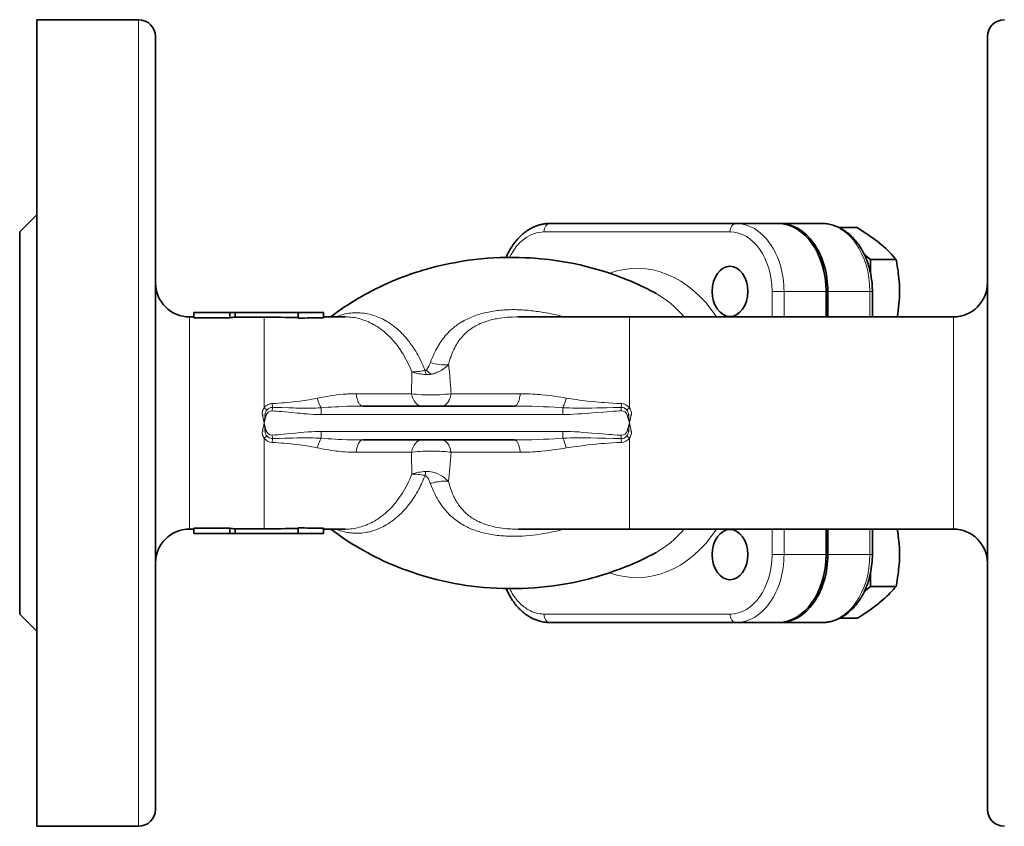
# Model space of a CAD drawing. Extents: x 380 to 884, y 208 to 680.
# Tile 1 of 6: x 527 to 643, y 208 to 303. Entities that reach past the tile are written whole.
import ezdxf

# ---------------------------------------------------------------- set-up
doc = ezdxf.new("R2010")
doc.units = 0

msp = doc.modelspace()

# ---------------------------------------------------------------- linework, layer by layer
at = {"color": 7, "lineweight": 35}
for p, q in [((529, 207.78), (529, 302.78)), ((641, 300.78), (641, 255.28)), ((611.39, 278.78), (589.47, 278.78)), ((527, 232.78), (527, 277.78)), ((598.85, 267.78), (637, 267.78)), ((543, 209.78), (543, 255.28)), ((641, 209.78), (641, 255.28)), ((598.85, 242.78), (637, 242.78)), ((589.47, 231.78), (611.39, 231.78)), ((594.63, 231.78), (616.55, 231.78))]:
    msp.add_line(p, q, dxfattribs=at)
at = {"color": 7, "lineweight": 35, "ltscale": 0.3}
for p, q in [((529, 302.78), (541, 302.78)), ((529, 207.78), (541, 207.78))]:
    msp.add_line(p, q, dxfattribs=at)
at = {"color": 7, "lineweight": 13}
for p, q in [((541, 302.78), (541, 255.28)), ((610.68, 277.78), (588.76, 277.78)), ((541, 255.28), (541, 207.78)), ((562.5, 256.28), (590.98, 256.28)), ((590.98, 254.28), (562.5, 254.28)), ((588.76, 232.78), (610.68, 232.78))]:
    msp.add_line(p, q, dxfattribs=at)
at = {"color": 7, "lineweight": 35, "ltscale": 0.000424}
msp.add_line((543, 300.78), (543, 300.76), dxfattribs=at)
at = {"color": 7, "lineweight": 35, "ltscale": 0.000445}
msp.add_line((543, 300.78), (543, 300.76), dxfattribs=at)
at = {"color": 7, "lineweight": 35, "ltscale": 0.00887}
msp.add_line((543, 300.78), (543, 300.43), dxfattribs=at)
at = {"color": 7, "lineweight": 35, "ltscale": 0.026147}
msp.add_line((543, 300.43), (543, 299.38), dxfattribs=at)
at = {"color": 7, "lineweight": 35, "ltscale": 0.042264}
msp.add_line((543, 299.38), (543, 297.69), dxfattribs=at)
at = {"color": 7, "lineweight": 35, "ltscale": 0.056559}
msp.add_line((543, 297.69), (543, 295.43), dxfattribs=at)
at = {"color": 7, "lineweight": 35, "ltscale": 0.068578}
msp.add_line((543, 295.43), (543, 292.68), dxfattribs=at)
at = {"color": 7, "lineweight": 35, "ltscale": 0.078077}
msp.add_line((543, 292.68), (543, 289.56), dxfattribs=at)
at = {"color": 7, "lineweight": 35, "ltscale": 0.174521}
msp.add_line((543, 289.56), (543, 282.58), dxfattribs=at)
at = {"color": 7, "lineweight": 35, "ltscale": 0.184045}
msp.add_line((543, 282.58), (543, 275.22), dxfattribs=at)
at = {"color": 7, "lineweight": 35, "ltscale": 0.070711}
for p, q in [((527, 277.78), (529, 279.78)), ((527, 232.78), (529, 230.78))]:
    msp.add_line(p, q, dxfattribs=at)
at = {"color": 7, "lineweight": 35, "ltscale": 0.123744}
msp.add_line((611.39, 278.78), (616.34, 278.78), dxfattribs=at)
at = {"color": 7, "lineweight": 35, "ltscale": 0.005296}
msp.add_line((616.55, 278.78), (616.34, 278.78), dxfattribs=at)
at = {"color": 7, "lineweight": 35, "ltscale": 0.123743}
for p, q in [((621.5, 278.78), (616.55, 278.78)), ((611.39, 231.78), (616.34, 231.78)), ((616.55, 231.78), (621.5, 231.78))]:
    msp.add_line(p, q, dxfattribs=at)
at = {"color": 7, "lineweight": 35, "ltscale": 0.051932}
msp.add_line((623.57, 278.29), (625.65, 278.29), dxfattribs=at)
at = {"color": 7, "lineweight": 35, "ltscale": 0.179955}
msp.add_line((543, 275.22), (543, 268.02), dxfattribs=at)
at = {"color": 7, "lineweight": 35, "ltscale": 0.023599}
msp.add_line((626.5, 275.13), (627.23, 274.54), dxfattribs=at)
at = {"color": 7, "lineweight": 35, "ltscale": 0.040078}
msp.add_line((627.23, 274.54), (627.23, 272.93), dxfattribs=at)
at = {"color": 7, "lineweight": 35, "ltscale": 0.075177}
for p, q in [((630.24, 274.54), (627.23, 274.54)), ((630.24, 236.03), (627.23, 236.03))]:
    msp.add_line(p, q, dxfattribs=at)
at = {"color": 7, "lineweight": 13, "ltscale": 0.074999}
for p, q in [((615.63, 267.78), (615.63, 270.78)), ((617.05, 267.78), (617.05, 270.78)), ((627.16, 270.78), (627.16, 267.78))]:
    msp.add_line(p, q, dxfattribs=at)
at = {"color": 7, "lineweight": 13, "ltscale": 0.035355}
for p, q in [((615.63, 270.78), (617.05, 270.78)), ((617.05, 239.78), (615.63, 239.78))]:
    msp.add_line(p, q, dxfattribs=at)
at = {"color": 7, "lineweight": 13, "ltscale": 0.123744}
for p, q in [((617.05, 270.78), (622, 270.78)), ((622, 239.78), (617.05, 239.78))]:
    msp.add_line(p, q, dxfattribs=at)
at = {"color": 7, "lineweight": 35, "ltscale": 0.074999}
for p, q in [((622, 270.78), (622, 267.78)), ((622.21, 270.78), (622.21, 267.78)), ((627.45, 270.78), (627.45, 267.78))]:
    msp.add_line(p, q, dxfattribs=at)
at = {"color": 7, "lineweight": 13, "ltscale": 0.123743}
for p, q in [((622.21, 270.78), (627.16, 270.78)), ((627.16, 239.78), (622.21, 239.78))]:
    msp.add_line(p, q, dxfattribs=at)
at = {"color": 7, "lineweight": 13, "ltscale": 0.007323}
for p, q in [((627.16, 270.78), (627.45, 270.78)), ((627.45, 239.78), (627.16, 239.78))]:
    msp.add_line(p, q, dxfattribs=at)
at = {"color": 7, "lineweight": 35, "ltscale": 0.167502}
msp.add_line((543, 268.02), (543, 261.32), dxfattribs=at)
at = {"color": 7, "lineweight": 35, "ltscale": 0.0125}
for p, q in [((547.5, 267.78), (547.5, 268.28)), ((547.5, 242.78), (547.5, 242.28))]:
    msp.add_line(p, q, dxfattribs=at)
at = {"color": 7, "lineweight": 35, "ltscale": 0.106067}
for p, q in [((547.5, 268.28), (551.74, 268.28)), ((551.74, 267.67), (547.5, 267.67)), ((547.5, 242.89), (551.74, 242.89)), ((551.74, 242.28), (547.5, 242.28))]:
    msp.add_line(p, q, dxfattribs=at)
at = {"color": 7, "lineweight": 35, "ltscale": 0.015189}
for p, q in [((547.5, 268.28), (547.5, 267.67)), ((551.74, 268.28), (551.74, 267.67)), ((547.5, 242.28), (547.5, 242.89)), ((551.74, 242.28), (551.74, 242.89))]:
    msp.add_line(p, q, dxfattribs=at)
at = {"color": 7, "lineweight": 35, "ltscale": 0.015907}
for p, q in [((551.74, 268.28), (552.38, 268.28)), ((552.38, 242.28), (551.74, 242.28))]:
    msp.add_line(p, q, dxfattribs=at)
at = {"color": 7, "lineweight": 35, "ltscale": 0.185243}
for p, q in [((552.38, 268.28), (559.79, 268.28)), ((559.79, 242.28), (552.38, 242.28))]:
    msp.add_line(p, q, dxfattribs=at)
at = {"color": 7, "lineweight": 35, "ltscale": 0.013502}
for p, q in [((552.38, 268.28), (552.38, 267.74)), ((552.38, 242.28), (552.38, 242.82))]:
    msp.add_line(p, q, dxfattribs=at)
at = {"color": 7, "lineweight": 35, "ltscale": 0.075}
for p, q in [((562.79, 268.28), (559.79, 268.28)), ((622, 242.78), (622, 239.78)), ((622.21, 242.78), (622.21, 239.78)), ((562.79, 242.28), (559.79, 242.28))]:
    msp.add_line(p, q, dxfattribs=at)
at = {"color": 7, "lineweight": 35, "ltscale": 0.016443}
msp.add_line((559.79, 267.62), (559.79, 268.28), dxfattribs=at)
at = {"color": 7, "lineweight": 35, "ltscale": 0.014928}
msp.add_line((562.79, 268.28), (562.79, 267.68), dxfattribs=at)
at = {"color": 7, "lineweight": 35, "ltscale": 0.012599}
for p, q in [((547, 267.78), (547.5, 267.78)), ((547, 242.78), (547.5, 242.78))]:
    msp.add_line(p, q, dxfattribs=at)
at = {"color": 7, "lineweight": 13, "ltscale": 0.3125}
for p, q in [((547, 267.78), (547, 255.28)), ((637, 267.78), (637, 255.28)), ((547, 255.28), (547, 242.78)), ((637, 255.28), (637, 242.78))]:
    msp.add_line(p, q, dxfattribs=at)
at = {"color": 7, "lineweight": 35, "ltscale": 0.085097}
for p, q in [((555.78, 267.74), (552.38, 267.74)), ((552.38, 242.82), (555.78, 242.82))]:
    msp.add_line(p, q, dxfattribs=at)
at = {"color": 7, "lineweight": 13, "ltscale": 0.267189}
for p, q in [((555.78, 257.05), (555.78, 267.74)), ((555.78, 253.51), (555.78, 242.82))]:
    msp.add_line(p, q, dxfattribs=at)
at = {"color": 7, "lineweight": 35, "ltscale": 0.063879}
for p, q in [((565.34, 267.78), (562.79, 267.78)), ((562.79, 242.78), (565.34, 242.78))]:
    msp.add_line(p, q, dxfattribs=at)
at = {"color": 7, "lineweight": 35, "ltscale": 0.00027}
msp.add_line((585.74, 267.78), (585.75, 267.78), dxfattribs=at)
at = {"color": 7, "lineweight": 35, "ltscale": 0.327533}
msp.add_line((585.75, 267.78), (598.85, 267.78), dxfattribs=at)
at = {"color": 7, "lineweight": 13, "ltscale": 0.268153}
for p, q in [((598.85, 257.05), (598.85, 267.78)), ((598.85, 253.51), (598.85, 242.78))]:
    msp.add_line(p, q, dxfattribs=at)
at = {"color": 7, "lineweight": 35, "ltscale": 0.151}
msp.add_line((543, 261.32), (543, 255.28), dxfattribs=at)
at = {"color": 7, "lineweight": 13, "ltscale": 0.000652}
msp.add_line((574.75, 261.47), (574.74, 261.49), dxfattribs=at)
at = {"color": 7, "lineweight": 13, "ltscale": 0.163217}
msp.add_line((573.16, 258.73), (566.64, 258.73), dxfattribs=at)
at = {"color": 7, "lineweight": 13, "ltscale": 0.203479}
msp.add_line((585.96, 258.73), (577.82, 258.73), dxfattribs=at)
at = {"color": 7, "lineweight": 13, "ltscale": 0.011337}
msp.add_line((556.78, 257.12), (556.75, 257.57), dxfattribs=at)
at = {"color": 7, "lineweight": 13, "ltscale": 0.011137}
for p, q in [((597.86, 257.12), (597.88, 257.57)), ((597.86, 253.44), (597.88, 252.99))]:
    msp.add_line(p, q, dxfattribs=at)
at = {"color": 7, "lineweight": 13, "ltscale": 0.010255}
msp.add_line((556.75, 256.71), (556.78, 257.12), dxfattribs=at)
at = {"color": 7, "lineweight": 13, "ltscale": 0.019931}
for p, q in [((562.5, 257.08), (562.5, 256.28)), ((562.5, 253.48), (562.5, 254.28))]:
    msp.add_line(p, q, dxfattribs=at)
at = {"color": 7, "lineweight": 35, "ltscale": 0.447099}
msp.add_line((585.29, 257.28), (567.41, 257.28), dxfattribs=at)
at = {"color": 7, "lineweight": 13, "ltscale": 0.020036}
for p, q in [((590.98, 256.28), (590.98, 257.08)), ((590.98, 253.48), (590.98, 254.28))]:
    msp.add_line(p, q, dxfattribs=at)
at = {"color": 7, "lineweight": 13, "ltscale": 0.010144}
for p, q in [((597.87, 256.72), (597.86, 257.12)), ((597.86, 253.44), (597.87, 253.84))]:
    msp.add_line(p, q, dxfattribs=at)
at = {"color": 7, "lineweight": 13, "ltscale": 0.007801}
for p, q in [((555.59, 256.19), (555.9, 256.25)), ((599.04, 256.19), (598.74, 256.25)), ((555.9, 254.31), (555.59, 254.37)), ((599.04, 254.37), (598.74, 254.31))]:
    msp.add_line(p, q, dxfattribs=at)
at = {"color": 7, "lineweight": 13, "ltscale": 0.02322}
for p, q in [((555.78, 255.28), (555.59, 256.19)), ((555.59, 254.37), (555.78, 255.28)), ((599.04, 256.19), (598.85, 255.28)), ((598.85, 255.28), (599.04, 254.37))]:
    msp.add_line(p, q, dxfattribs=at)
at = {"color": 7, "lineweight": 13, "ltscale": 0.024344}
for p, q in [((555.78, 255.28), (555.9, 256.25)), ((555.78, 255.28), (555.9, 254.31)), ((598.74, 256.25), (598.85, 255.28)), ((598.74, 254.31), (598.85, 255.28))]:
    msp.add_line(p, q, dxfattribs=at)
at = {"color": 7, "lineweight": 13, "ltscale": 0.024036}
for p, q in [((555.78, 255.28), (556.05, 256.2)), ((556.05, 254.36), (555.78, 255.28)), ((598.58, 256.2), (598.85, 255.28)), ((598.85, 255.28), (598.58, 254.36))]:
    msp.add_line(p, q, dxfattribs=at)
at = {"color": 7, "lineweight": 13, "ltscale": 0.003987}
for p, q in [((555.9, 256.25), (556.05, 256.2)), ((598.74, 256.25), (598.58, 256.2)), ((556.05, 254.36), (555.9, 254.31)), ((598.74, 254.31), (598.58, 254.36))]:
    msp.add_line(p, q, dxfattribs=at)
at = {"color": 7, "lineweight": 13, "ltscale": 0.001212}
msp.add_line((556.68, 253.45), (556.73, 253.44), dxfattribs=at)
at = {"color": 7, "lineweight": 13, "ltscale": 0.001218}
msp.add_line((556.73, 253.44), (556.78, 253.44), dxfattribs=at)
at = {"color": 7, "lineweight": 13, "ltscale": 0.010257}
msp.add_line((556.75, 253.85), (556.78, 253.44), dxfattribs=at)
at = {"color": 7, "lineweight": 13, "ltscale": 0.011336}
msp.add_line((556.78, 253.44), (556.75, 252.99), dxfattribs=at)
at = {"color": 7, "lineweight": 35, "ltscale": 0.447098}
msp.add_line((585.29, 253.28), (567.41, 253.28), dxfattribs=at)
at = {"color": 7, "lineweight": 13, "ltscale": 0.163214}
msp.add_line((573.16, 251.83), (566.64, 251.83), dxfattribs=at)
at = {"color": 7, "lineweight": 13, "ltscale": 0.203477}
msp.add_line((577.82, 251.83), (585.96, 251.83), dxfattribs=at)
at = {"color": 7, "lineweight": 35, "ltscale": 0.016442}
msp.add_line((559.79, 242.28), (559.79, 242.94), dxfattribs=at)
at = {"color": 7, "lineweight": 35, "ltscale": 0.014929}
msp.add_line((562.79, 242.88), (562.79, 242.28), dxfattribs=at)
at = {"color": 7, "lineweight": 35, "ltscale": 0.327554}
msp.add_line((598.85, 242.78), (585.75, 242.78), dxfattribs=at)
at = {"color": 7, "lineweight": 13, "ltscale": 0.075}
for p, q in [((615.63, 239.78), (615.63, 242.78)), ((617.05, 239.78), (617.05, 242.78))]:
    msp.add_line(p, q, dxfattribs=at)
at = {"color": 7, "lineweight": 13, "ltscale": 0.075001}
msp.add_line((627.16, 242.78), (627.16, 239.78), dxfattribs=at)
at = {"color": 7, "lineweight": 35, "ltscale": 0.075001}
msp.add_line((627.45, 242.78), (627.45, 239.78), dxfattribs=at)
at = {"color": 7, "lineweight": 35, "ltscale": 0.039803}
msp.add_line((627.23, 237.62), (627.23, 236.03), dxfattribs=at)
at = {"color": 7, "lineweight": 35, "ltscale": 0.023836}
msp.add_line((627.23, 236.03), (626.5, 235.43), dxfattribs=at)
at = {"color": 7, "lineweight": 35, "ltscale": 0.051526}
msp.add_line((625.65, 232.28), (623.58, 232.28), dxfattribs=at)
at = {"color": 7, "lineweight": 35}
for points in [[(589.47, 278.78), (589.35, 278.78), (589.24, 278.77), (589.12, 278.77), (589.01, 278.76), (588.9, 278.74), (588.78, 278.73), (588.67, 278.71), (588.55, 278.69), (588.44, 278.66), (588.33, 278.63), (588.22, 278.61), (588.12, 278.57), (588.01, 278.54), (587.9, 278.5), (587.79, 278.46), (587.61, 278.39), (587.52, 278.34), (587.42, 278.3), (587.33, 278.25), (587.23, 278.2), (587.14, 278.15), (587.05, 278.1), (586.95, 278.04), (586.86, 277.98), (586.74, 277.9), (586.61, 277.81), (586.48, 277.71), (586.36, 277.61), (586.23, 277.51), (586.11, 277.4), (585.96, 277.25), (585.81, 277.1), (585.66, 276.94), (585.52, 276.78), (585.45, 276.69), (585.37, 276.59), (585.29, 276.5), (585.22, 276.39), (585.14, 276.29), (585.07, 276.19), (585, 276.08), (584.93, 275.98), (584.87, 275.87), (584.8, 275.76), (584.74, 275.65), (584.68, 275.54), (584.61, 275.42), (584.55, 275.31), (584.44, 275.08), (584.39, 274.96), (584.31, 274.79)], [(627.45, 270.78), (627.45, 270.98), (627.44, 271.17), (627.44, 271.37), (627.42, 271.57), (627.41, 271.78), (627.39, 271.98), (627.36, 272.18), (627.33, 272.39), (627.3, 272.59), (627.26, 272.8), (627.22, 273.01), (627.17, 273.21), (627.12, 273.42), (627.07, 273.63), (627.01, 273.83), (626.94, 274.03), (626.87, 274.24), (626.8, 274.44), (626.72, 274.64), (626.64, 274.84), (626.55, 275.03), (626.46, 275.22), (626.36, 275.41), (626.26, 275.6), (626.16, 275.77), (626.06, 275.94), (625.97, 276.08), (625.89, 276.21), (625.8, 276.34), (625.7, 276.47), (625.61, 276.59), (625.51, 276.71), (625.41, 276.83), (625.31, 276.95), (625.2, 277.06), (625.1, 277.17), (624.99, 277.28), (624.88, 277.38), (624.79, 277.46), (624.7, 277.54), (624.61, 277.62), (624.51, 277.69), (624.42, 277.76), (624.32, 277.83), (624.23, 277.9), (624.13, 277.97), (624.01, 278.05), (623.88, 278.12), (623.78, 278.18), (623.67, 278.24), (623.56, 278.29), (623.45, 278.34), (623.34, 278.39), (623.23, 278.44), (623.12, 278.48), (623.01, 278.52), (622.92, 278.55), (622.82, 278.58), (622.67, 278.63), (622.52, 278.66), (622.37, 278.69), (622.22, 278.72), (622.04, 278.75), (621.86, 278.77), (621.68, 278.78), (621.5, 278.78)], [(630.24, 274.54), (630.06, 274.75), (629.87, 274.97), (629.67, 275.19), (629.46, 275.41), (629.23, 275.63), (629.12, 275.74), (629, 275.86), (628.77, 276.06), (628.53, 276.27), (628.28, 276.47), (628.02, 276.68), (627.75, 276.89), (627.46, 277.1), (627.16, 277.3), (626.86, 277.51), (626.66, 277.64), (626.47, 277.77), (626.06, 278.03), (625.65, 278.29)], [(563.66, 267.78), (564.14, 268.14), (564.44, 268.36), (564.89, 268.68), (565.28, 268.95), (565.68, 269.21), (566.09, 269.47), (566.5, 269.72), (566.91, 269.97), (567.33, 270.21), (567.75, 270.45), (568, 270.59), (568.39, 270.79), (568.95, 271.08), (569.47, 271.33), (569.93, 271.55), (570.37, 271.75), (570.82, 271.94), (571.28, 272.13), (571.73, 272.32), (572.19, 272.49), (572.66, 272.66), (573.12, 272.83), (573.64, 273), (574.18, 273.17), (574.51, 273.27), (574.95, 273.4), (575.49, 273.55), (576.21, 273.74), (576.93, 273.91), (577.66, 274.06), (578.4, 274.2), (579.13, 274.33), (579.88, 274.44), (580.62, 274.54), (581.37, 274.62), (582.11, 274.68), (582.85, 274.73), (583.6, 274.77), (584.35, 274.79), (585.1, 274.79), (585.85, 274.78), (586.6, 274.75), (587.12, 274.73), (587.66, 274.69), (588.33, 274.63), (588.82, 274.59), (589.34, 274.53), (590.08, 274.43), (590.82, 274.32), (591.56, 274.19), (592.29, 274.05), (593.02, 273.89), (593.74, 273.72), (594.46, 273.53), (595.18, 273.33), (595.89, 273.11), (596.59, 272.88), (597.06, 272.72), (597.53, 272.55), (597.99, 272.38), (598.44, 272.2), (598.9, 272.01), (599.35, 271.82), (599.8, 271.62), (600.24, 271.41), (600.6, 271.24), (600.95, 271.07), (601.29, 270.89), (601.64, 270.71), (601.98, 270.53)], [(630.65, 270.78), (630.65, 271.05), (630.64, 271.31), (630.63, 271.65), (630.61, 271.98), (630.58, 272.32), (630.55, 272.65), (630.5, 272.98), (630.48, 273.18), (630.45, 273.37), (630.39, 273.76), (630.32, 274.15), (630.24, 274.54)], [(563.66, 242.78), (564.04, 242.49), (564.42, 242.21), (564.81, 241.94), (565.2, 241.67), (565.59, 241.41), (566, 241.14), (566.49, 240.84), (567.1, 240.48), (567.64, 240.17), (568.08, 239.93), (568.5, 239.71), (568.94, 239.49), (569.38, 239.27), (569.82, 239.06), (570.26, 238.86), (570.71, 238.67), (571.16, 238.48), (571.77, 238.23), (572.17, 238.08), (572.57, 237.93), (573.22, 237.7), (573.92, 237.47), (574.63, 237.25), (575.35, 237.05), (576.06, 236.86), (576.79, 236.69), (577.51, 236.53), (578.24, 236.38), (578.97, 236.26), (579.61, 236.16), (580.27, 236.07), (580.94, 235.99), (581.69, 235.91), (582.43, 235.85), (583.18, 235.81), (583.92, 235.78), (584.67, 235.77), (585.37, 235.77), (585.82, 235.78), (586.28, 235.79), (586.91, 235.82), (587.65, 235.87), (588.4, 235.93), (589.14, 236.01), (589.88, 236.1), (590.62, 236.21), (591.35, 236.33), (592.08, 236.47), (592.81, 236.62), (593.25, 236.72), (593.96, 236.9), (594.47, 237.03), (594.97, 237.17), (595.68, 237.38), (596.38, 237.61), (597.08, 237.85), (597.77, 238.1), (598.45, 238.37), (598.8, 238.51), (599.15, 238.66), (599.5, 238.81), (600.04, 239.05), (600.69, 239.36), (601.12, 239.58), (601.55, 239.8), (601.98, 240.03)], [(630.65, 239.78), (630.65, 240.05), (630.64, 240.31), (630.63, 240.65), (630.61, 240.98), (630.58, 241.32), (630.55, 241.65), (630.5, 241.98), (630.48, 242.18), (630.45, 242.38), (630.38, 242.78)], [(621.5, 231.78), (621.62, 231.78), (621.73, 231.79), (621.85, 231.79), (621.96, 231.8), (622.07, 231.82), (622.19, 231.83), (622.3, 231.85), (622.42, 231.87), (622.53, 231.9), (622.63, 231.92), (622.74, 231.95), (622.85, 231.99), (622.96, 232.02), (623.07, 232.06), (623.17, 232.1), (623.35, 232.17), (623.45, 232.21), (623.55, 232.26), (623.64, 232.31), (623.73, 232.36), (623.83, 232.41), (623.92, 232.46), (624.01, 232.52), (624.1, 232.57), (624.23, 232.66), (624.35, 232.74), (624.48, 232.84), (624.6, 232.94), (624.73, 233.04), (624.85, 233.15), (625.01, 233.3), (625.16, 233.45), (625.3, 233.61), (625.45, 233.77), (625.6, 233.95), (625.67, 234.05), (625.75, 234.15), (625.82, 234.25), (625.89, 234.36), (625.96, 234.46), (626.03, 234.57), (626.1, 234.67), (626.16, 234.78), (626.22, 234.89), (626.29, 235), (626.35, 235.12), (626.47, 235.35), (626.58, 235.58), (626.65, 235.74), (626.72, 235.91), (626.78, 236.07), (626.84, 236.23), (626.9, 236.4), (626.96, 236.56), (627.03, 236.82), (627.11, 237.08), (627.17, 237.34), (627.23, 237.6), (627.28, 237.87), (627.33, 238.14), (627.37, 238.41), (627.4, 238.68), (627.42, 238.96), (627.44, 239.23), (627.45, 239.5), (627.45, 239.78)], [(630.24, 236.03), (630.29, 236.25), (630.33, 236.46), (630.38, 236.76), (630.43, 237.05), (630.47, 237.34), (630.52, 237.67), (630.55, 238), (630.59, 238.34), (630.61, 238.67), (630.63, 238.95), (630.64, 239.23), (630.65, 239.5), (630.65, 239.78)], [(584.31, 235.77), (584.4, 235.58), (584.49, 235.38), (584.58, 235.19), (584.69, 235), (584.79, 234.82), (584.89, 234.65), (584.98, 234.51), (585.07, 234.38), (585.16, 234.24), (585.25, 234.12), (585.35, 233.99), (585.44, 233.87), (585.54, 233.75), (585.65, 233.63), (585.75, 233.52), (585.86, 233.41), (585.96, 233.3), (586.07, 233.19), (586.16, 233.12), (586.25, 233.04), (586.34, 232.96), (586.43, 232.89), (586.53, 232.81), (586.62, 232.74), (586.72, 232.67), (586.82, 232.6), (586.95, 232.52), (587.08, 232.45), (587.18, 232.38), (587.29, 232.33), (587.4, 232.27), (587.51, 232.22), (587.62, 232.17), (587.73, 232.12), (587.84, 232.08), (587.96, 232.04), (588.14, 231.98), (588.29, 231.94), (588.44, 231.9), (588.59, 231.87), (588.75, 231.84), (588.93, 231.81), (589.11, 231.79), (589.29, 231.78), (589.47, 231.78)], [(628.26, 234.08), (628.5, 234.28), (628.73, 234.48), (628.96, 234.67), (629.17, 234.87), (629.37, 235.06), (629.53, 235.23), (629.68, 235.39), (629.83, 235.55), (629.94, 235.67), (630.04, 235.79), (630.24, 236.03)], [(625.65, 232.28), (625.88, 232.42), (626.12, 232.57), (626.43, 232.77), (626.73, 232.97), (627.03, 233.17), (627.35, 233.39), (627.66, 233.62), (627.97, 233.85), (628.12, 233.96), (628.26, 234.08)]]:
    msp.add_lwpolyline(points, dxfattribs=at)
at = {"color": 7, "lineweight": 13}
for points in [[(574.74, 261.49), (574.61, 261.8), (574.48, 262.11), (574.35, 262.42), (574.2, 262.72), (574.05, 263.01), (573.98, 263.16), (573.9, 263.3), (573.77, 263.52), (573.65, 263.73), (573.52, 263.94), (573.39, 264.14), (573.22, 264.38), (573.05, 264.62), (572.88, 264.86), (572.7, 265.08), (572.51, 265.31), (572.32, 265.52), (572.13, 265.73), (572.03, 265.83), (571.93, 265.93), (571.77, 266.08), (571.62, 266.23), (571.46, 266.37), (571.3, 266.5), (571.1, 266.66), (570.9, 266.81), (570.69, 266.96), (570.49, 267.1), (570.27, 267.23), (570.06, 267.36), (569.84, 267.47), (569.73, 267.53), (569.62, 267.58), (569.42, 267.67), (569.22, 267.76), (569.02, 267.84), (568.82, 267.91), (568.61, 267.98), (568.41, 268.03), (568.2, 268.09), (567.99, 268.13), (567.78, 268.17), (567.56, 268.2), (567.34, 268.23), (567.12, 268.25), (566.89, 268.26), (566.67, 268.26), (566.45, 268.26), (566.22, 268.25), (566, 268.22), (565.78, 268.2), (565.56, 268.16), (565.34, 268.12), (565.12, 268.07), (564.9, 268.01), (564.69, 267.95), (564.47, 267.87), (564.26, 267.79)], [(565.34, 267.78), (565.57, 267.78), (565.79, 267.76), (566.01, 267.75), (566.23, 267.72), (566.45, 267.69), (566.67, 267.65), (566.89, 267.6), (567.1, 267.54), (567.32, 267.48), (567.52, 267.41), (567.71, 267.34), (567.91, 267.26), (568.11, 267.18), (568.3, 267.09), (568.49, 266.99), (568.68, 266.89), (568.83, 266.81), (568.97, 266.72), (569.11, 266.63), (569.22, 266.56), (569.33, 266.49), (569.53, 266.34), (569.74, 266.19), (569.92, 266.04), (570.1, 265.88), (570.28, 265.72), (570.46, 265.56), (570.63, 265.39), (570.79, 265.22), (570.93, 265.07), (571.05, 264.93), (571.18, 264.78), (571.27, 264.66), (571.37, 264.55), (571.54, 264.32), (571.68, 264.13), (571.82, 263.94), (571.95, 263.74), (572.07, 263.54), (572.16, 263.41), (572.24, 263.28), (572.39, 263), (572.54, 262.73), (572.69, 262.45), (572.82, 262.17), (572.96, 261.88), (573.08, 261.59), (573.2, 261.3)], [(575.99, 263.8), (576.11, 264.03), (576.24, 264.27), (576.31, 264.38), (576.38, 264.5), (576.49, 264.67), (576.61, 264.85), (576.73, 265.02), (576.85, 265.19), (576.99, 265.36), (577.13, 265.53), (577.28, 265.7), (577.44, 265.87), (577.6, 266.04), (577.77, 266.2), (577.95, 266.37), (578.05, 266.45), (578.14, 266.53), (578.27, 266.63), (578.41, 266.73), (578.55, 266.83), (578.65, 266.91), (578.76, 266.98), (578.88, 267.06), (579, 267.14)], [(577.51, 262.17), (577.59, 262.47), (577.64, 262.61), (577.68, 262.76), (577.73, 262.91), (577.78, 263.05), (577.86, 263.28), (577.95, 263.5), (578.04, 263.72), (578.14, 263.94), (578.25, 264.15), (578.35, 264.33), (578.45, 264.51), (578.55, 264.68), (578.66, 264.85), (578.78, 265.02), (578.9, 265.18), (579.03, 265.33), (579.16, 265.48), (579.29, 265.63), (579.43, 265.77), (579.58, 265.91), (579.73, 266.04), (579.89, 266.17), (580.05, 266.3), (580.22, 266.42), (580.39, 266.52), (580.55, 266.62), (580.72, 266.72), (580.9, 266.81), (581.08, 266.9), (581.26, 266.99), (581.37, 267.03), (581.49, 267.08), (581.72, 267.17), (581.95, 267.25), (582.19, 267.32), (582.37, 267.38), (582.56, 267.42), (582.74, 267.47), (582.88, 267.5), (583.02, 267.53), (583.17, 267.56), (583.32, 267.59), (583.59, 267.63), (583.86, 267.67), (584.13, 267.7), (584.41, 267.73), (584.69, 267.75), (584.86, 267.76), (585.04, 267.76), (585.39, 267.78), (585.74, 267.78)], [(575.47, 261.03), (575.54, 261.04), (575.62, 261.06), (575.7, 261.07), (575.77, 261.09), (575.92, 261.14), (576.06, 261.19), (576.2, 261.25), (576.34, 261.31), (576.41, 261.35), (576.49, 261.39), (576.57, 261.43), (576.65, 261.48), (576.8, 261.58), (576.95, 261.68), (577.1, 261.79), (577.24, 261.91), (577.38, 262.04), (577.51, 262.17)], [(574.89, 261.53), (574.93, 261.56), (574.97, 261.6), (575, 261.64), (575.03, 261.68), (575.06, 261.72), (575.1, 261.77), (575.14, 261.84)], [(566.64, 258.73), (566.38, 258.73), (566.12, 258.72), (565.87, 258.71), (565.67, 258.7), (565.48, 258.69), (565.1, 258.66), (564.71, 258.62), (564.33, 258.58), (563.95, 258.53), (563.57, 258.48), (563.23, 258.42), (562.89, 258.36), (562.56, 258.3), (562.31, 258.25), (562.06, 258.2)], [(567.41, 257.28), (567.37, 257.28), (567.34, 257.29), (567.3, 257.3), (567.28, 257.31), (567.25, 257.32), (567.2, 257.35), (567.15, 257.38), (567.11, 257.43), (567.06, 257.48), (567.01, 257.55), (566.96, 257.61), (566.92, 257.69), (566.89, 257.74), (566.87, 257.79), (566.82, 257.91), (566.78, 258.03), (566.75, 258.14), (566.72, 258.25), (566.69, 258.37), (566.68, 258.45), (566.66, 258.54), (566.65, 258.63), (566.64, 258.73)], [(577.82, 258.73), (577.5, 258.69), (577.17, 258.66), (576.83, 258.63), (576.48, 258.61), (576.13, 258.59), (575.77, 258.58), (575.41, 258.58), (575.06, 258.58), (574.71, 258.59), (574.36, 258.61), (574.02, 258.63), (573.72, 258.66), (573.44, 258.69), (573.16, 258.73)], [(576.73, 257.28), (576.79, 257.28), (576.84, 257.29), (576.9, 257.3), (576.95, 257.32), (576.99, 257.33), (577.02, 257.35), (577.09, 257.38), (577.16, 257.43), (577.21, 257.47), (577.26, 257.51), (577.31, 257.56), (577.35, 257.6), (577.38, 257.64), (577.42, 257.69), (577.45, 257.73), (577.51, 257.83), (577.57, 257.93), (577.62, 258.03), (577.65, 258.1), (577.67, 258.16), (577.7, 258.23), (577.72, 258.3), (577.76, 258.44), (577.79, 258.58), (577.82, 258.73)], [(585.96, 258.73), (585.95, 258.63), (585.94, 258.53), (585.92, 258.4), (585.89, 258.27), (585.87, 258.15), (585.83, 258), (585.79, 257.87), (585.76, 257.81), (585.74, 257.75), (585.7, 257.67), (585.67, 257.6), (585.63, 257.53), (585.59, 257.47), (585.54, 257.41), (585.52, 257.39), (585.49, 257.37), (585.45, 257.33), (585.41, 257.31), (585.37, 257.29), (585.33, 257.28), (585.29, 257.28)], [(591.37, 258.21), (591.06, 258.27), (590.76, 258.31), (590.47, 258.36), (590.17, 258.4), (589.77, 258.46), (589.37, 258.51), (588.97, 258.55), (588.47, 258.6), (588.22, 258.63), (587.97, 258.65), (587.72, 258.67), (587.47, 258.68), (587.1, 258.7), (586.72, 258.72), (586.35, 258.72), (585.97, 258.73), (585.96, 258.73)], [(556.75, 257.57), (556.65, 257.56), (556.56, 257.55), (556.47, 257.53), (556.38, 257.5), (556.3, 257.47), (556.22, 257.43), (556.16, 257.4), (556.1, 257.36), (556.04, 257.32), (556, 257.29), (555.96, 257.25), (555.92, 257.22), (555.89, 257.18), (555.83, 257.12), (555.78, 257.05)], [(562.06, 258.2), (561.73, 258.14), (561.4, 258.08), (561.06, 258.02), (560.8, 257.98), (560.55, 257.94), (560.02, 257.87), (559.49, 257.8), (558.96, 257.74), (558.42, 257.69), (558.15, 257.66), (557.88, 257.64), (557.5, 257.61), (557.13, 257.59), (556.75, 257.57)], [(562.5, 257.08), (562.47, 257.13), (562.44, 257.19), (562.38, 257.32), (562.32, 257.44), (562.28, 257.54), (562.24, 257.64), (562.2, 257.74), (562.17, 257.84), (562.1, 258.05), (562.06, 258.2)], [(590.98, 257.08), (591.03, 257.18), (591.08, 257.29), (591.13, 257.4), (591.16, 257.5), (591.19, 257.59), (591.26, 257.79), (591.32, 258), (591.37, 258.21)], [(597.88, 257.57), (597.37, 257.59), (596.87, 257.61), (596.37, 257.64), (595.87, 257.68), (595.54, 257.71), (595.21, 257.74), (594.55, 257.8), (593.9, 257.87), (593.25, 257.94), (592.93, 257.98), (592.61, 258.03), (592.19, 258.09), (591.78, 258.15), (591.37, 258.21)], [(556.75, 256.71), (557.01, 256.69), (557.27, 256.68), (557.57, 256.65), (557.88, 256.63), (558.26, 256.59), (559.02, 256.51), (559.67, 256.45), (559.99, 256.42), (560.48, 256.37), (560.85, 256.35), (561.22, 256.32), (561.64, 256.3), (561.86, 256.29), (562.08, 256.28), (562.29, 256.28), (562.5, 256.28)], [(556.78, 257.12), (557.42, 257.1), (557.84, 257.09), (558.69, 257.07), (559.26, 257.05), (559.54, 257.04), (559.96, 257.03), (560.28, 257.03), (560.6, 257.03), (561.08, 257.03), (561.31, 257.03), (561.55, 257.04), (561.87, 257.04), (562.19, 257.06), (562.5, 257.08)], [(562.5, 257.08), (563.32, 257.13), (563.74, 257.16), (564.16, 257.18), (564.56, 257.2), (564.96, 257.22), (565.57, 257.25), (566.18, 257.26), (566.8, 257.28), (567.1, 257.28), (567.41, 257.28)], [(590.98, 257.08), (590.48, 257.11), (589.99, 257.14), (589.34, 257.17), (588.69, 257.2), (588.06, 257.23), (587.35, 257.25), (586.65, 257.27), (585.96, 257.28), (585.29, 257.28)], [(590.98, 257.08), (591.36, 257.06), (591.74, 257.05), (592.12, 257.04), (592.41, 257.03), (592.69, 257.03), (593.1, 257.03), (593.5, 257.03), (593.95, 257.03), (594.41, 257.04), (594.98, 257.05), (595.37, 257.06), (596.13, 257.08), (596.9, 257.1), (597.28, 257.11), (597.86, 257.12)], [(590.98, 256.28), (591.2, 256.28), (591.42, 256.28), (591.86, 256.3), (592.29, 256.31), (592.75, 256.34), (593.2, 256.36), (593.77, 256.41), (594.15, 256.44), (594.91, 256.5), (595.76, 256.57), (596.19, 256.61), (596.57, 256.64), (596.94, 256.67), (597.31, 256.69), (597.59, 256.7), (597.87, 256.72)], [(562.5, 254.28), (562.32, 254.28), (562.13, 254.28), (561.77, 254.26), (561.4, 254.25), (560.95, 254.22), (560.5, 254.19), (560.07, 254.15), (559.78, 254.12), (559.2, 254.06), (558.45, 253.99), (558.07, 253.95), (557.73, 253.92), (557.38, 253.89), (557.07, 253.87), (556.75, 253.85)], [(597.87, 253.84), (597.43, 253.86), (596.99, 253.89), (596.7, 253.91), (596.4, 253.93), (596.01, 253.96), (595.22, 254.03), (594.39, 254.1), (593.97, 254.14), (593.34, 254.18), (592.87, 254.22), (592.4, 254.24), (591.93, 254.26), (591.68, 254.27), (591.43, 254.28), (591.2, 254.28), (590.98, 254.28)], [(556.75, 252.99), (557.12, 252.97), (557.49, 252.95), (557.85, 252.92), (558.13, 252.9), (558.4, 252.87), (558.94, 252.82), (559.48, 252.76), (560.01, 252.69), (560.55, 252.62), (560.8, 252.58), (561.06, 252.54), (561.39, 252.48), (561.73, 252.42), (562.06, 252.36)], [(556.78, 253.44), (557.26, 253.45), (557.58, 253.46), (558.22, 253.48), (558.86, 253.5), (559.18, 253.51), (559.65, 253.52)], [(559.65, 253.52), (560.04, 253.53), (560.42, 253.53), (560.75, 253.53), (561.08, 253.53), (561.32, 253.53), (561.56, 253.52), (561.87, 253.51), (562.19, 253.5), (562.5, 253.48)], [(567.41, 253.28), (567.1, 253.28), (566.8, 253.28), (566.18, 253.29), (565.57, 253.31), (564.96, 253.34), (564.56, 253.35), (564.16, 253.38), (563.74, 253.4), (563.32, 253.43), (562.5, 253.48)], [(577.82, 251.83), (577.8, 251.96), (577.77, 252.07), (577.74, 252.18), (577.72, 252.25), (577.7, 252.31), (577.67, 252.41), (577.63, 252.5), (577.59, 252.59), (577.56, 252.65), (577.52, 252.72), (577.49, 252.76), (577.46, 252.81), (577.42, 252.87), (577.37, 252.93), (577.31, 253), (577.24, 253.06), (577.18, 253.12), (577.14, 253.14), (577.11, 253.17), (577.05, 253.2), (576.98, 253.23), (576.92, 253.25), (576.86, 253.27), (576.79, 253.28), (576.73, 253.28)], [(585.29, 253.28), (585.96, 253.28), (586.65, 253.29), (587.35, 253.31), (588.06, 253.33), (588.69, 253.36), (589.34, 253.39), (589.99, 253.42), (590.48, 253.45), (590.98, 253.48)], [(585.96, 251.83), (585.94, 252.02), (585.92, 252.12), (585.91, 252.22), (585.88, 252.35), (585.85, 252.47), (585.81, 252.6), (585.79, 252.67), (585.77, 252.74), (585.74, 252.81), (585.71, 252.87), (585.67, 252.95), (585.63, 253.03), (585.59, 253.09), (585.54, 253.15), (585.52, 253.17), (585.49, 253.19), (585.47, 253.21), (585.45, 253.23), (585.41, 253.25), (585.37, 253.27), (585.33, 253.28), (585.29, 253.28)], [(597.86, 253.44), (597.4, 253.45), (596.94, 253.46), (596.02, 253.48), (595.1, 253.5), (594.28, 253.52), (593.87, 253.53), (593.26, 253.53), (592.81, 253.53), (592.35, 253.53), (591.89, 253.52), (591.44, 253.5), (591.21, 253.49), (590.98, 253.48)], [(591.37, 252.34), (591.78, 252.41), (592.2, 252.47), (592.61, 252.53), (592.93, 252.57), (593.25, 252.61), (593.89, 252.69), (594.54, 252.76), (595.2, 252.82), (595.53, 252.85), (595.86, 252.88), (596.36, 252.92), (596.86, 252.95), (597.37, 252.97), (597.88, 252.99)], [(562.06, 252.36), (562.32, 252.3), (562.58, 252.25), (562.82, 252.21), (563.07, 252.17), (563.41, 252.11), (563.75, 252.06), (564.08, 252.01), (564.3, 251.98), (564.51, 251.96), (564.79, 251.93), (565.08, 251.9), (565.36, 251.88), (565.68, 251.86), (566, 251.84), (566.32, 251.83), (566.64, 251.83)], [(577.82, 251.83), (577.61, 251.86), (577.39, 251.88), (577.16, 251.91), (576.94, 251.92), (576.71, 251.94), (576.47, 251.95), (576.1, 251.97), (575.72, 251.98), (575.35, 251.98), (574.98, 251.97), (574.73, 251.97), (574.49, 251.96), (574.17, 251.94), (573.87, 251.91), (573.58, 251.88), (573.37, 251.86), (573.16, 251.83)], [(585.96, 251.83), (586.34, 251.83), (586.71, 251.84), (587.09, 251.86), (587.47, 251.88), (587.72, 251.89), (587.97, 251.91), (588.22, 251.93), (588.47, 251.96), (588.97, 252.01), (589.38, 252.05), (589.78, 252.1), (590.18, 252.16), (590.47, 252.2), (590.76, 252.24), (591.06, 252.29), (591.37, 252.34)], [(564.34, 242.74), (564.45, 242.69), (564.56, 242.66), (564.69, 242.61), (564.81, 242.58), (564.93, 242.54), (565.05, 242.51), (565.25, 242.46), (565.4, 242.43), (565.57, 242.4), (565.69, 242.38), (565.82, 242.36), (565.93, 242.34), (566.05, 242.33), (566.2, 242.32), (566.35, 242.31), (566.47, 242.3), (566.59, 242.3), (566.71, 242.3), (566.83, 242.3), (566.96, 242.3), (567.09, 242.31), (567.28, 242.32), (567.48, 242.34), (567.68, 242.37), (567.88, 242.41), (568.05, 242.44), (568.21, 242.47), (568.37, 242.51), (568.48, 242.55), (568.6, 242.58), (568.71, 242.62), (568.83, 242.65), (568.94, 242.69), (569.05, 242.73), (569.26, 242.82), (569.44, 242.9), (569.58, 242.96), (569.78, 243.06), (569.98, 243.16), (570.19, 243.28), (570.4, 243.41), (570.51, 243.48), (570.62, 243.55), (570.72, 243.62), (570.83, 243.7), (571.02, 243.83), (571.21, 243.98), (571.39, 244.14), (571.58, 244.3), (571.76, 244.47), (571.96, 244.66), (572.15, 244.85), (572.33, 245.05), (572.52, 245.26), (572.69, 245.47), (572.85, 245.67), (573.01, 245.88), (573.16, 246.09), (573.3, 246.29), (573.46, 246.53), (573.61, 246.77), (573.76, 247.01), (573.89, 247.25), (574.02, 247.48), (574.13, 247.69), (574.23, 247.9), (574.33, 248.12), (574.44, 248.36), (574.55, 248.6), (574.65, 248.85), (574.75, 249.09)], [(573.2, 249.26), (573.08, 248.96), (572.95, 248.66), (572.81, 248.37), (572.67, 248.08), (572.53, 247.8), (572.37, 247.52), (572.21, 247.25), (572.13, 247.11), (572.05, 246.98), (571.97, 246.85), (571.88, 246.72), (571.72, 246.49), (571.56, 246.26), (571.39, 246.04), (571.22, 245.83), (571.04, 245.62), (570.86, 245.42), (570.68, 245.22), (570.49, 245.03), (570.3, 244.85), (570.1, 244.67), (569.9, 244.5), (569.69, 244.34), (569.59, 244.26), (569.48, 244.18), (569.38, 244.11), (569.27, 244.03), (569.11, 243.93), (568.95, 243.82), (568.78, 243.73), (568.61, 243.63), (568.42, 243.53), (568.22, 243.43), (568.03, 243.35), (567.83, 243.26), (567.63, 243.19), (567.42, 243.12), (567.22, 243.05), (567.01, 243), (566.81, 242.94), (566.6, 242.9), (566.39, 242.86), (566.18, 242.83), (565.97, 242.81), (565.76, 242.79), (565.55, 242.78), (565.34, 242.78)], [(574.75, 249.09), (574.61, 249.12), (574.47, 249.15), (574.29, 249.18), (574.12, 249.2), (573.94, 249.22), (573.75, 249.24), (573.56, 249.26), (573.37, 249.26), (573.2, 249.26)], [(574.97, 248.95), (574.94, 248.99), (574.9, 249.03), (574.86, 249.05), (574.83, 249.07), (574.79, 249.09), (574.75, 249.09)], [(575.39, 248.15), (575.33, 248.29), (575.28, 248.43), (575.21, 248.57), (575.18, 248.63), (575.15, 248.69), (575.12, 248.75), (575.08, 248.81), (575.03, 248.88), (575, 248.92), (574.97, 248.95)], [(575.39, 248.15), (575.55, 248.2), (575.73, 248.25), (575.92, 248.3), (576.03, 248.32), (576.13, 248.34), (576.24, 248.36), (576.34, 248.37), (576.51, 248.39), (576.67, 248.41), (576.83, 248.42), (576.98, 248.42), (577.08, 248.42), (577.17, 248.42), (577.27, 248.42), (577.36, 248.41), (577.51, 248.39)], [(585.75, 242.78), (585.39, 242.78), (585.04, 242.79), (584.86, 242.8), (584.68, 242.81), (584.4, 242.83), (584.12, 242.86), (583.84, 242.89), (583.57, 242.93), (583.29, 242.98), (583.03, 243.03), (582.77, 243.08), (582.51, 243.15), (582.26, 243.21), (582.01, 243.29), (581.89, 243.33), (581.77, 243.37), (581.59, 243.44), (581.41, 243.51), (581.24, 243.58), (581.07, 243.66), (580.96, 243.71), (580.86, 243.77), (580.76, 243.82), (580.66, 243.87), (580.56, 243.93), (580.46, 243.99), (580.31, 244.09), (580.16, 244.19), (580.01, 244.29), (579.87, 244.4), (579.74, 244.51), (579.6, 244.63), (579.47, 244.75), (579.35, 244.87), (579.23, 245), (579.11, 245.13), (579.04, 245.21), (578.97, 245.29), (578.84, 245.46), (578.71, 245.64), (578.61, 245.79), (578.51, 245.95), (578.41, 246.11), (578.32, 246.27), (578.26, 246.38), (578.21, 246.49), (578.15, 246.6), (578.1, 246.72), (578, 246.95), (577.91, 247.16), (577.83, 247.37), (577.75, 247.59), (577.68, 247.8), (577.64, 247.95), (577.59, 248.1), (577.51, 248.39)], [(579, 243.42), (578.82, 243.54), (578.64, 243.66), (578.47, 243.78), (578.31, 243.9), (578.15, 244.03), (578.05, 244.11), (577.96, 244.19), (577.77, 244.35), (577.6, 244.52), (577.43, 244.69), (577.29, 244.84), (577.16, 245), (577.03, 245.15), (576.9, 245.31), (576.83, 245.41), (576.75, 245.51), (576.6, 245.72), (576.52, 245.84), (576.45, 245.95), (576.37, 246.07), (576.3, 246.19), (576.17, 246.42), (576.08, 246.59), (575.99, 246.76)], [(584.71, 235.77), (584.81, 235.57), (584.92, 235.38), (585.03, 235.19), (585.14, 235), (585.26, 234.83), (585.39, 234.66), (585.52, 234.49), (585.61, 234.39), (585.7, 234.29), (585.79, 234.19), (585.88, 234.09), (586, 233.97), (586.13, 233.85), (586.26, 233.74), (586.39, 233.64), (586.53, 233.54), (586.66, 233.44), (586.8, 233.35), (586.94, 233.27)]]:
    msp.add_lwpolyline(points, dxfattribs=at)
at = {"color": 7, "lineweight": 35}
for centre, radius, start, end in [((541, 300.78), 2, 0.0001, 90), ((643, 300.78), 2, 90, 180), ((547, 271.78), 4, 180.2112, 270), ((637, 271.78), 4, 270, 0), ((613.02, 270.86), 17.64, 349.9314, 359.7405), ((553.38, 255.28), 12.5, 94.5886, 97.5217), ((556.14, 131.6), 136.14, 88.4645, 90.1506), ((562.96, 183.87), 83.81, 90.1183, 92.1697), ((547, 238.78), 4, 90, 180), ((553.38, 255.28), 12.5, 262.4783, 265.4114), ((556.08, 383.71), 140.89, 269.8777, 271.507), ((562.96, 326.65), 83.77, 267.8297, 269.882), ((637, 238.78), 4, 0, 90), ((541, 209.78), 2, 270, 0), ((643, 209.78), 2, 180, 270)]:
    msp.add_arc(centre, radius, start, end, dxfattribs=at)
at = {"color": 7, "lineweight": 13}
for centre, radius, start, end in [((584.26, 257.86), 10.7, 102.1933, 111.0242), ((584.83, 255.24), 13.37, 94.9712, 102.2097), ((585.13, 251.96), 16.67, 89.1404, 94.999), ((585.08, 248.58), 20.05, 84.3194, 89.1603), ((584.74, 245.11), 23.53, 80.2813, 84.3296), ((584.01, 240.95), 27.76, 75.151, 80.2326), ((583.57, 259.66), 8.76, 111.0396, 121.4434), ((586.44, 258.48), 11.73, 153.0446, 160.4678), ((571.76, 263.67), 3.84, 331.5337, 340.7468), ((543.75, 257.55), 34.08, 5.0084, 7.7794), ((895.07, 255.85), 321.92, 179.0304, 179.4878), ((573.26, 267.45), 6.15, 269.4227, 277.7771), ((574.9, 266.12), 5.12, 250.517, 255.9102), ((575.05, 266.76), 5.77, 256.0095, 261.0508), ((572.95, 270.01), 8.73, 277.5217, 281.8922), ((575.17, 267.48), 6.5, 261.0628, 267.233), ((574.71, 261.74), 0.278, 277.7425, 310.1129), ((582.63, 262.92), 8.01, 190.4928, 193.9981), ((574.98, 263.78), 2.79, 267.2868, 279.9366), ((579.13, 265.81), 6.03, 225.2618, 232.5335), ((528.77, 256.21), 49.11, 2.939, 5.0445), ((597.85, 256.33), 1.24, 35.8565, 88.7938), ((556.62, 256.41), 1.05, 168.4064, 192.1578), ((556.63, 256.41), 1.06, 143.0496, 168.5871), ((564.24, 270.46), 15.86, 237.772, 239.2896), ((556.85, 256.2), 0.951, 138.1317, 177.1013), ((556.72, 256.01), 0.698, 87.636, 164.1864), ((556.79, 256.25), 0.865, 90.6638, 138.0446), ((597.85, 256.26), 0.864, 41.8713, 89.3956), ((597.9, 256), 0.712, 16.1739, 91.9953), ((590.44, 270.45), 15.82, 300.5857, 302.1094), ((597.78, 256.2), 0.954, 2.9292, 41.8985), ((597.99, 256.41), 1.07, 11.5094, 36.8463), ((598.01, 256.41), 1.06, 347.8397, 11.6848), ((556.62, 254.15), 1.05, 167.8328, 191.602), ((556.85, 254.36), 0.951, 182.8987, 221.8683), ((556.72, 254.55), 0.698, 195.8117, 272.3655), ((597.9, 254.56), 0.712, 268.0044, 343.8258), ((597.78, 254.36), 0.954, 318.0722, 357.0294), ((598.01, 254.15), 1.06, 348.3228, 12.1519), ((556.63, 254.15), 1.06, 191.4101, 216.9543), ((564.24, 240.09), 15.86, 120.7104, 122.228), ((556.79, 254.22), 1.23, 215.422, 268.1563), ((556.79, 254.31), 0.87, 222.0603, 262.7492), ((597.85, 254.3), 0.864, 270.604, 318.1286), ((597.85, 254.23), 1.23, 271.2, 324.1499), ((590.44, 240.11), 15.82, 57.8903, 59.414), ((597.99, 254.15), 1.07, 323.1561, 348.4883), ((883.97, 254.57), 310.82, 180.5048, 180.9786), ((582.62, 247.64), 8.01, 166.0036, 169.5115), ((574.98, 246.73), 2.84, 76.3529, 92.6103), ((574.87, 246.26), 3.33, 65.0416, 76.3746), ((574.51, 245.53), 4.14, 49.3692, 64.811), ((574.3, 245.22), 4.51, 44.6613, 49.9213), ((586.44, 252.07), 11.73, 199.5322, 206.9597), ((583.57, 250.89), 8.76, 238.5419, 248.9581), ((584.26, 252.69), 10.68, 248.9785, 257.8209), ((584.01, 269.6), 27.75, 279.7661, 284.8504), ((584.83, 255.34), 13.39, 257.8026, 265.0308), ((585.12, 258.59), 16.65, 265.0045, 270.8683), ((584.98, 263.66), 21.73, 271.053, 279.9016), ((588.86, 236.67), 3.91, 240.5377, 255.1634), ((588.77, 236.32), 3.54, 255.2374, 269.9618)]:
    msp.add_arc(centre, radius, start, end, dxfattribs=at)
for centre, major_axis, ratio, start_param, end_param in [((589.47, 277.78), (0, -1), 0.707107, 3.141593, 4.712389), ((611.39, 277.78), (0, 1), 0.707107, 6.283185, 7.853982), ((611.39, 270.78), (0, -8), 0.707107, 1.570796, 3.141593), ((621.5, 270.78), (0, 8), 0.707107, 4.712389, 6.283185), ((588.76, 270.78), (0, 7), 0.707107, 6.283185, 7.243872), ((610.68, 270.78), (0, 7), 0.707107, 4.712389, 6.283185), ((599.72, 255.28), (0, 18.22), 0.707107, 5.468282, 6.537085), ((597.83, 255.28), (0, 16.34), 0.707107, 5.583433, 5.916303), ((576.01, 263.82), (2.89, -0.81), 0.509715, 4.640148, 5.397087), ((574.4, 259.28), (0, -2), 0.643368, 4.991877, 6.283188), ((562.5, 251.89), (-0.43, -1.95), 0.274111, 3.820393, 4.532399), ((567.41, 251.28), (0, 2), 0.4017, 0, 1.29131), ((574.4, 251.28), (0, -2), 0.643369, 3.141594, 4.432908), ((590.98, 251.88), (0.37, -1.96), 0.240177, 1.765743, 2.477598), ((574.74, 261.98), (1.2, -17.55), 0.167099, 0.673952, 0.942765), ((575.37, 247.39), (3.86, -0.17), 0.565646, 1.730883, 2.1945), ((599.72, 255.28), (0, 18.22), 0.707107, 2.887706, 3.956479), ((597.83, 255.28), (0, 16.34), 0.707107, 3.508479, 3.841406), ((610.68, 239.78), (0, 7), 0.707107, 3.141593, 4.712389), ((611.39, 239.78), (0, -8), 0.707107, 6.283185, 7.853982), ((621.5, 239.78), (0, 8), 0.707107, 3.141593, 4.712389), ((589.47, 232.78), (0, -1), 0.707107, 4.712389, 6.283185), ((611.39, 232.78), (0, 1), 0.707107, 1.570796, 3.141593)]:
    msp.add_ellipse(centre, major_axis=major_axis, ratio=ratio, start_param=start_param, end_param=end_param, dxfattribs=at)
at = {"color": 7, "lineweight": 35}
for centre, major_axis, start_param, end_param in [((616.34, 270.78), (0, 8), 4.712389, 6.283185), ((616.55, 270.78), (0, -8), 1.570796, 3.141593), ((610.68, 270.78), (0, -2.96), 1.570796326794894, 7.85398163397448), ((610.68, 239.78), (0, -2.96), 1.570796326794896, 7.853981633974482), ((616.34, 239.78), (0, 8), 3.141593, 4.712389), ((616.55, 239.78), (0, -8), 6.283185, 7.853982)]:
    msp.add_ellipse(centre, major_axis=major_axis, ratio=0.707107, start_param=start_param, end_param=end_param, dxfattribs=at)

doc.saveas('drawing.dxf')
